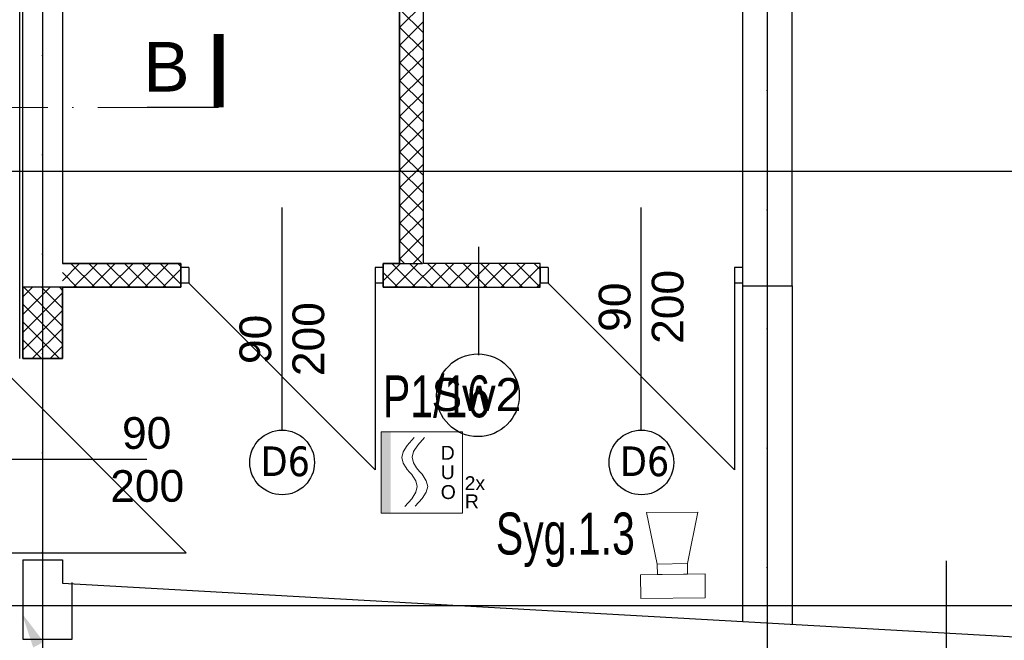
# Model space of a CAD drawing. Header units: millimetres. Extents: x -7023 to 53801, y 9849 to 33561.
# Tile 36 of 256: x 7809 to 8306, y 18379 to 18692. Entities that reach past the tile are written whole.
import ezdxf

# ---------------------------------------------------------------- set-up
doc = ezdxf.new("R2010")
doc.units = ezdxf.units.MM
doc.linetypes.add('DASHDOT', pattern=[1, 0.5, -0.25, 0, -0.25])
doc.linetypes.add('DASHDOTX2', pattern=[2, 1, -0.5, 0, -0.5])
doc.layers.get('0').update_dxf_attribs({"lineweight": 9})
doc.layers.add('.IE_podklad', color=252, linetype='Continuous')
for name, color, linetype, lineweight in [('PA_Instalacja pożarowa', 1, 'Continuous', 5), ('PA_Instalacja pożarowa_opis', 7, 'Continuous', 5), ('PROJEKT osie', 251, 'DASHDOTX2', 9)]:
    doc.layers.add(name, color=color, linetype=linetype, lineweight=lineweight)
doc.styles.add('Arial', font='arial.ttf', dxfattribs={"height": 125})
doc.styles.add('Opisowy', font='arial.ttf')
doc.styles.add('q-arch-ARIAL01', font='arial.ttf', dxfattribs={"width": 0.7})
doc.styles.get("Standard").update_dxf_attribs({"font": 'arial.ttf'})
doc.linetypes.add('ZIGZAG', pattern='A,0.00254,-5.08,[131,ltypeshp.shx,S=5.08,R=0,X=-5.08,Y=0],-10.16,[131,ltypeshp.shx,S=5.08,R=180,X=5.08,Y=0],-5.08', length=20.32254)

# ---------------------------------------------------------------- blocks, each defined once
blk = doc.blocks.new('OSIE DOMKU')
at = {"layer": 'PROJEKT osie', "ltscale": 25}
for p, q in [((-31428.02, 6226.99), (-31428.02, 4134.85)), ((-33194.97, 4878.65), (-29895.99, 4878.65)), ((-33194.97, 4659.65), (-29895.99, 4659.65))]:
    blk.add_line(p, q, dxfattribs=at)
at = {"layer": 'PROJEKT osie', "ltscale": 30}
blk.add_line((-31062.61, 6226.35), (-31062.61, 4137.08), dxfattribs=at)
blk = doc.blocks.new('SAK-7N')
at = {"ltscale": 7}
for p, q in [((-34.7, -46.99), (-16.7, -47)), ((-31.12, -65.03), (-34.7, -46.99)), ((-16.7, -47), (-20.55, -65.03)), ((-20.55, -65.03), (-31.12, -65.03))]:
    blk.add_line(p, q, dxfattribs=at)
for points in [[(-31.12, -68.69), (-20.55, -68.69), (-20.55, -65.03), (-31.12, -65.03)], [(-37.01, -68.69), (-14.43, -68.69), (-14.43, -77.04), (-37.01, -77.04)]]:
    blk.add_lwpolyline(points, close=True, dxfattribs=at)
blk = doc.blocks.new('*U72')
at = {"color": 1}
blk.add_wipeout([(-20.5, -20.5), (20.5, -20.5), (20.5, 20.5), (-20.5, 20.5)], dxfattribs=at)
at = {"lineweight": 5}
h = blk.add_hatch(color=1, dxfattribs=at)
h.paths.add_polyline_path([(-15.7, 0), (-15.7, 20.5), (-20.5, 20.5), (-20.5, 0)])
h.paths.add_polyline_path([(-15.7, -20.5), (-15.7, 0), (-20.5, 0), (-20.5, -20.5)])
at = {"color": 1, "linetype": 'Continuous', "lineweight": 5}
for p, q in [((-7.3, 13.76), (-3.78, 17.69)), ((-2.07, 13.86), (1.45, 17.79)), ((-10.11, 7.66), (-9.41, 10.54)), ((-9.41, 10.54), (-7.3, 13.76)), ((-4.89, 7.76), (-4.18, 10.63)), ((-4.18, 10.63), (-2.07, 13.86)), ((-9.41, 4.79), (-10.11, 7.66)), ((-4.18, 4.89), (-4.89, 7.76)), ((-7.84, 2.39), (-9.41, 4.79)), ((-7.3, 1.56), (-7.84, 2.39)), ((-6.18, 0.32), (-7.3, 1.56)), ((-6.18, 0.32), (-5.06, -0.93)), ((-2.61, 2.48), (-4.18, 4.89)), ((-2.07, 1.66), (-2.61, 2.48)), ((-0.95, 0.41), (-2.07, 1.66)), ((-0.95, 0.41), (0.16, -0.84)), ((-5.06, -0.93), (-4.52, -1.75)), ((-4.52, -1.75), (-2.95, -4.16)), ((-2.95, -4.16), (-2.25, -7.03)), ((0.16, -0.84), (0.7, -1.66)), ((0.7, -1.66), (2.27, -4.06)), ((2.27, -4.06), (2.98, -6.94)), ((-2.95, -9.9), (-5.06, -13.13)), ((-2.25, -7.03), (-2.95, -9.9)), ((2.27, -9.81), (0.16, -13.04)), ((2.98, -6.94), (2.27, -9.81)), ((-5.06, -13.13), (-8.58, -17.06)), ((0.16, -13.04), (-3.36, -16.97))]:
    blk.add_line(p, q, dxfattribs=at)
at = {"color": 1, "lineweight": 5}
blk.add_lwpolyline([(-20.5, 20.5), (20.5, 20.5), (20.5, -20.5), (-20.5, -20.5)], close=True, dxfattribs=at)
for s, p in [('D', (9.56, 6.52)), ('U', (9.56, -3.26)), ('2x', (21.62, -8.81)), ('O', (9.56, -13.29)), ('R', (21.74, -17.95))]:
    blk.add_text(s, height=7, dxfattribs=at).set_placement(p)
at = {"color": 1, "flags": 7}
blk.add_attdef('DUO-6046', (13.18, -19.1), '', height=0.7, dxfattribs=at)

msp = doc.modelspace()

# ---------------------------------------------------------------- linework, layer by layer
at = {"layer": '.IE_podklad', "ltscale": 25}
for p, q in [((7821.06, 19964.01), (7821.06, 17871.88)), ((6054.1, 18615.68), (9353.09, 18615.68)), ((6054.1, 18396.68), (9353.09, 18396.68))]:
    msp.add_line(p, q, dxfattribs=at)
at = {"layer": '.IE_podklad', "ltscale": 30}
msp.add_line((8186.46, 19963.37), (8186.46, 17874.11), dxfattribs=at)
at = {"layer": '.IE_podklad', "linetype": 'ZIGZAG', "ltscale": 0.1}
msp.add_line((7809.48, 18521.2), (7809.54, 19175.18), dxfattribs=at)
at = {"layer": '.IE_podklad'}
for p, q in [((7811.06, 18521.18), (7811.06, 19120.61)), ((8173.96, 18890.61), (8173.96, 18557.89)), ((8013.06, 18569.11), (8013.06, 18875.11)), ((8198.96, 18557.89), (8198.96, 18865.61)), ((7830.99, 18754.1), (7831.06, 18569.11)), ((8001.06, 18688.04), (8013.06, 18700.04)), ((8013.06, 18685.3), (8001.06, 18697.3)), ((8001.06, 18679.06), (8013.06, 18691.06)), ((8013.06, 18676.32), (8001.06, 18688.32)), ((8001.06, 18670.08), (8013.06, 18682.08)), ((8013.06, 18667.34), (8001.06, 18679.34)), ((8001.06, 18661.1), (8013.06, 18673.1)), ((8013.06, 18658.36), (8001.06, 18670.36)), ((8001.06, 18652.12), (8013.06, 18664.12)), ((8013.06, 18649.38), (8001.06, 18661.38)), ((8001.06, 18643.14), (8013.06, 18655.14)), ((8013.06, 18640.4), (8001.06, 18652.4)), ((8001.06, 18634.16), (8013.06, 18646.16)), ((8013.06, 18631.42), (8001.06, 18643.42)), ((8001.06, 18625.18), (8013.06, 18637.18)), ((8013.06, 18622.44), (8001.06, 18634.44)), ((8001.06, 18616.2), (8013.06, 18628.2)), ((8013.06, 18613.46), (8001.06, 18625.46)), ((8001.06, 18607.22), (8013.06, 18619.22)), ((8013.06, 18604.48), (8001.06, 18616.48)), ((8001.06, 18598.24), (8013.06, 18610.24)), ((8013.06, 18595.5), (8001.06, 18607.5)), ((8001.06, 18589.26), (8013.06, 18601.26)), ((7941.78, 18485.08), (7941.78, 18597.27)), ((8013.06, 18586.52), (8001.06, 18598.52)), ((8122.96, 18485.08), (8122.96, 18597.27)), ((8001.06, 18580.28), (8013.06, 18592.28)), ((8013.06, 18577.54), (8001.06, 18589.54)), ((8001.06, 18571.3), (8013.06, 18583.3)), ((8012.5, 18569.11), (8001.06, 18580.56)), ((8041.02, 18522.94), (8041.02, 18577.44)), ((8003.52, 18569.11), (8001.06, 18571.58)), ((8007.85, 18569.11), (8013.06, 18574.32)), ((7830.99, 18560.4), (7839.7, 18569.11)), ((7847.35, 18557.11), (7835.35, 18569.11)), ((7836.68, 18557.11), (7848.68, 18569.11)), ((7856.33, 18557.11), (7844.33, 18569.11)), ((7845.66, 18557.11), (7857.66, 18569.11)), ((7865.31, 18557.11), (7853.31, 18569.11)), ((7854.64, 18557.11), (7866.64, 18569.11)), ((7874.29, 18557.11), (7862.29, 18569.11)), ((7863.62, 18557.11), (7875.62, 18569.11)), ((7883.27, 18557.11), (7871.27, 18569.11)), ((7872.6, 18557.11), (7884.6, 18569.11)), ((7890.71, 18558.65), (7880.25, 18569.11)), ((7881.58, 18557.11), (7890.71, 18566.24)), ((7890.71, 18567.63), (7889.23, 18569.11)), ((7894.78, 18567.11), (7890.78, 18567.11)), ((7890.78, 18567.11), (7890.78, 18559.11)), ((7894.78, 18567.11), (7894.78, 18559.11)), ((7992.78, 18567.11), (7988.78, 18567.11)), ((7988.78, 18567.11), (7988.78, 18559.11)), ((7992.78, 18569.11), (8012.57, 18569.11)), ((7992.78, 18560.4), (8001.48, 18569.11)), ((7992.78, 18567.11), (7992.78, 18559.11)), ((8009.14, 18557.11), (7997.14, 18569.11)), ((7998.46, 18557.11), (8010.46, 18569.11)), ((8018.12, 18557.11), (8006.12, 18569.11)), ((8007.44, 18557.11), (8019.44, 18569.11)), ((8071.96, 18569.11), (8013.06, 18569.11)), ((8027.1, 18557.11), (8015.1, 18569.11)), ((8016.42, 18557.11), (8028.42, 18569.11)), ((8036.08, 18557.11), (8024.08, 18569.11)), ((8025.4, 18557.11), (8037.4, 18569.11)), ((8045.06, 18557.11), (8033.06, 18569.11)), ((8034.38, 18557.11), (8046.38, 18569.11)), ((8054.04, 18557.11), (8042.04, 18569.11)), ((8043.36, 18557.11), (8055.36, 18569.11)), ((8063.02, 18557.11), (8051.02, 18569.11)), ((8052.34, 18557.11), (8064.34, 18569.11)), ((8071.96, 18557.15), (8060, 18569.11)), ((8061.32, 18557.11), (8071.96, 18567.74)), ((8071.96, 18566.13), (8068.98, 18569.11)), ((8071.96, 18557.11), (8071.96, 18569.11)), ((8075.96, 18567.11), (8071.96, 18567.11)), ((8071.96, 18567.11), (8071.96, 18559.11)), ((8075.96, 18567.11), (8075.96, 18559.11)), ((8173.96, 18567.11), (8169.96, 18567.11)), ((8169.96, 18567.11), (8169.96, 18559.11)), ((8173.96, 18567.11), (8173.96, 18559.11)), ((7838.37, 18557.11), (7830.99, 18564.49)), ((8000.16, 18557.11), (7992.78, 18564.49)), ((7811.06, 18552.3), (7815.86, 18557.11)), ((7811.06, 18543.32), (7824.84, 18557.11)), ((7831.06, 18557.11), (7811.06, 18557.11)), ((7811.06, 18557.11), (7811.06, 18521.18)), ((7831.06, 18537.56), (7811.51, 18557.11)), ((7831.06, 18546.54), (7820.49, 18557.11)), ((7831.06, 18555.52), (7829.47, 18557.11)), ((7831.06, 18557.11), (7831.06, 18521.18)), ((7831.06, 18521.18), (7831.06, 18557.11)), ((7890.56, 18557.11), (7890.71, 18557.26)), ((7894.78, 18559.11), (7890.78, 18559.11)), ((7894.78, 18559.11), (7988.78, 18465.11)), ((7992.78, 18559.11), (7988.78, 18559.11)), ((7988.78, 18559.11), (7988.78, 18465.11)), ((8014.6, 18557.11), (8071.96, 18557.11)), ((8070.31, 18557.11), (8071.96, 18558.76)), ((8075.96, 18559.11), (8071.96, 18559.11)), ((8075.96, 18559.11), (8169.96, 18465.11)), ((8173.96, 18559.11), (8169.96, 18559.11)), ((8169.96, 18559.11), (8169.96, 18465.11)), ((8173.96, 18557.89), (8198.96, 18557.89)), ((7811.06, 18534.34), (7831.06, 18554.34)), ((7831.06, 18528.58), (7811.06, 18548.58)), ((7811.06, 18525.36), (7831.06, 18545.36)), ((7829.48, 18521.18), (7811.06, 18539.6)), ((7815.85, 18521.18), (7831.06, 18536.38)), ((7820.5, 18521.18), (7811.06, 18530.62)), ((7824.83, 18521.18), (7831.06, 18527.4)), ((7811.52, 18521.18), (7811.06, 18521.64)), ((7831.06, 18521.18), (7811.06, 18521.18)), ((7811.06, 18521.18), (7831.06, 18521.18)), ((7799.49, 18517.18), (7893.49, 18423.18)), ((7873.52, 18470.18), (7761.33, 18470.18)), ((7799.49, 18423.18), (7893.49, 18423.18)), ((7810.99, 18419.61), (7831.06, 18419.61)), ((7810.99, 18419.61), (7810.99, 18379.61)), ((7831.06, 18419.61), (7831.06, 18407.99)), ((8276.65, 18419.2), (8276.65, 18310.2)), ((7831.06, 18407.99), (8900.06, 18347.52)), ((7835.99, 18379.61), (7835.99, 18408.28)), ((7810.99, 18379.61), (7835.99, 18379.61))]:
    msp.add_line(p, q, dxfattribs=at)
at = {"layer": '.IE_podklad', "lineweight": 35}
for p, q in [((8001.06, 18875.11), (8001.06, 18569.11)), ((7830.99, 18569.11), (7890.78, 18569.11)), ((7890.78, 18569.11), (7890.78, 18557.11)), ((8001.06, 18569.11), (7992.78, 18569.11)), ((7992.78, 18569.11), (7992.78, 18557.11)), ((7890.78, 18557.11), (7830.99, 18557.11)), ((7992.78, 18557.11), (8014.6, 18557.11))]:
    msp.add_line(p, q, dxfattribs=at)
at = {"layer": '.IE_podklad', "ltscale": 0.5}
for p, q in [((8173.96, 18557.89), (8173.96, 18388.59)), ((8198.96, 18557.89), (8198.96, 18387.18))]:
    msp.add_line(p, q, dxfattribs=at)
at = {"layer": '.IE_podklad', "ltscale": 25, "const_width": 5}
msp.add_lwpolyline([(7909.77, 18647.81), (7909.77, 18684.86)], dxfattribs=at)
at = {"layer": '.IE_podklad', "linetype": 'DASHDOT', "lineweight": 13, "ltscale": 50}
msp.add_lwpolyline([(7873.83, 18647.81), (6642.99, 18647.81)], dxfattribs=at)
at = {"layer": '.IE_podklad', "lineweight": 30, "ltscale": 25}
msp.add_lwpolyline([(7909.77, 18647.81), (7873.83, 18647.81)], dxfattribs=at)
at = {"layer": '.IE_podklad', "linetype": 'Continuous'}
for centre in [(7941.82, 18468.76), (8123, 18468.76)]:
    msp.add_circle(centre, 16.31, dxfattribs=at)
at = {"layer": '.IE_podklad'}
msp.add_solid([(7816.32, 18375.48), (7810.54, 18392.79), (7821.62, 18378.29)], dxfattribs=at)

# ---------------------------------------------------------------- block references
msp.add_blockref('OSIE DOMKU', (39249.07, 13737.03), dxfattribs=at)
at = {"layer": 'PA_Instalacja pożarowa', "color": 1, "lineweight": 30, "xscale": 1.440000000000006, "yscale": 1.440000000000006, "zscale": 1.440000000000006, "rotation": 0.7256994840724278}
msp.add_blockref('SAK-7N', (8174.6, 18511.76), dxfattribs=at)

# ---------------------------------------------------------------- texts
at = {"layer": '.IE_podklad', "linetype": 'Continuous', "style": 'Opisowy'}
for s, rotation, p in [('200', 90, (8144.22, 18528.55)), ('90', 90, (8117.49, 18534.63)), ('200', 90, (7963.04, 18512.31)), ('90', 90, (7936.31, 18518.39)), ('90', 0.2449, (7861.13, 18475.59)), ('200', 0.2449, (7855.17, 18448.84))]:
    msp.add_text(s, height=16, rotation=rotation, dxfattribs=at).set_placement(p)
msp.add_text('Sw2', height=16.64, dxfattribs=at).set_placement((8017.14, 18494.71))
at = {"layer": '.IE_podklad', "ltscale": 25, "insert": (7895.14, 18680.77), "char_height": 25, "attachment_point": 3, "style": 'Arial'}
msp.add_mtext_dynamic_manual_height_columns('B', width=190.3302, gutter_width=1, heights=[-25], dxfattribs=at)
at = {"layer": '.IE_podklad', "char_height": 15, "width": 230.4406, "attachment_point": 1}
for insert in [(7930.99, 18476.88), (8112.17, 18476.88)]:
    msp.add_mtext('{\\fTahoma|b0|i0|c238|p34;D6}', dxfattribs=dict(at, insert=insert))
at = {"layer": 'PA_Instalacja pożarowa_opis', "style": 'q-arch-ARIAL01', "width": 0.7}
msp.add_text('Syg.1.3', height=21.14, dxfattribs=at).set_placement((8049.59, 18422.35, 0))

# ---------------------------------------------------------------- next in the draw order: block references
at = {"layer": 'PA_Instalacja pożarowa', "rotation": 360}
msp.add_blockref('*U72', (8012.24, 18463.63), dxfattribs=at)

# ---------------------------------------------------------------- next in the draw order: linework, layer by layer
at = {"layer": '.IE_podklad'}
msp.add_circle((8040.55, 18502.66), 20.85, dxfattribs=at)

# ---------------------------------------------------------------- next in the draw order: texts
at = {"layer": 'PA_Instalacja pożarowa_opis', "style": 'q-arch-ARIAL01', "width": 0.7}
msp.add_text('P1/16', height=21.14, dxfattribs=at).set_placement((7992.67, 18491.51, 0))

doc.saveas('drawing.dxf')
